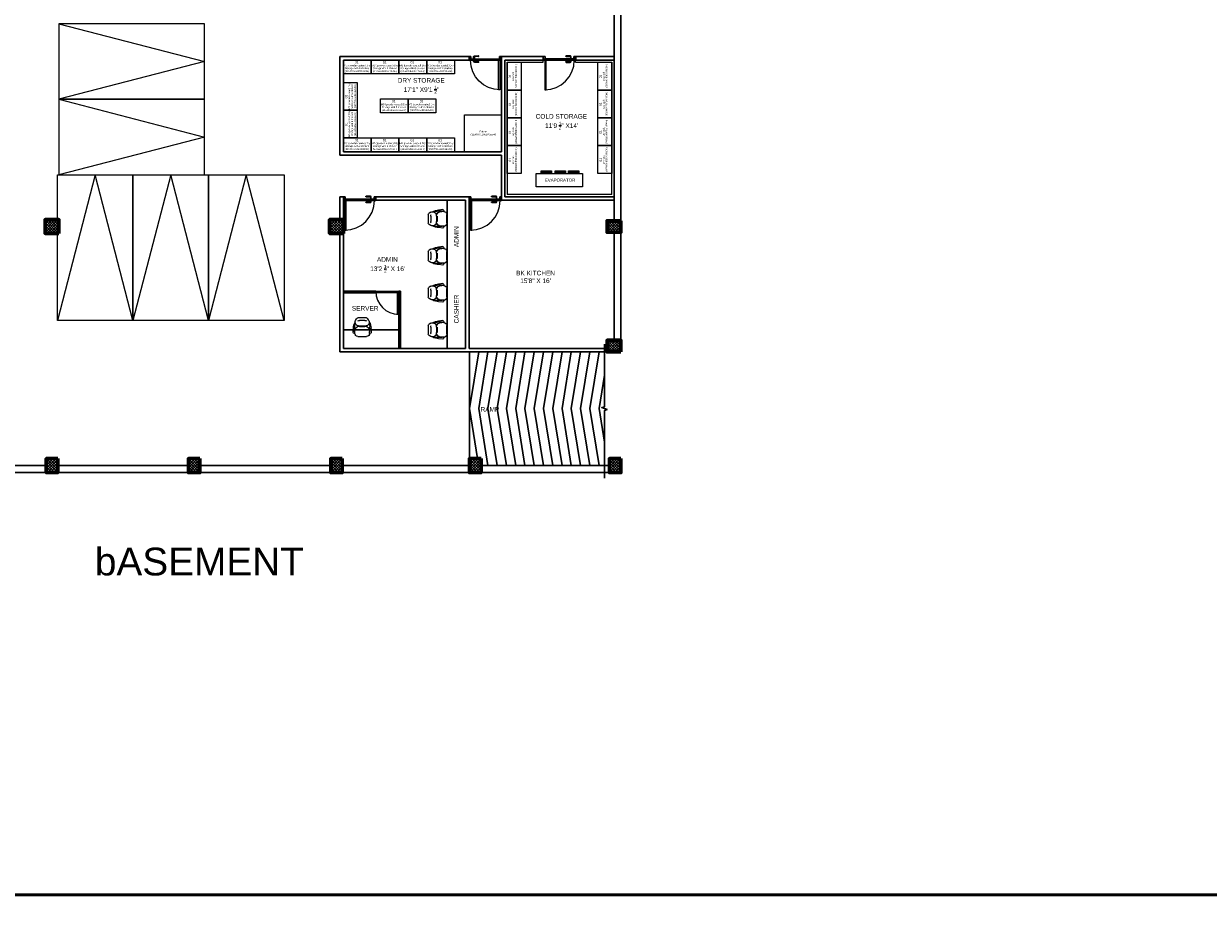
# Model space of a CAD drawing. Header units: inches. Extents: x 704 to 259546, y -107711 to 151004.
# Tile 32 of 256: x 129860 to 131396, y 18268 to 19439. Entities that reach past the tile are written whole.
import ezdxf
from ezdxf.enums import TextEntityAlignment as Align

# ---------------------------------------------------------------- set-up
doc = ezdxf.new("R2010")
doc.units = ezdxf.units.IN
doc.header["$MEASUREMENT"] = 0
for name, pattern in [('AP0200000$0$AP0500G00$0$1', [0]), ('DASHED', [19.05, 12.7, -6.35]), ('DASHED2', [0.375, 0.25, -0.125]), ('HIDDEN2', [0.1875, 0.125, -0.0625])]:
    doc.linetypes.add(name, pattern=pattern)
for name, color, linetype, lineweight in [('0-PIPE SUPPORT', 7, 'Continuous', 0), ('00-ABM  CWS', 200, 'AP0200000$0$AP0500G00$0$1', 0), ('00-GRIDTEXT', 1, 'Continuous', 13), ('EQUIP DIM', 8, 'Continuous', 0), ('EQUIPMENT', 3, 'Continuous', 25), ('kitchen equipment', 3, 'Continuous', 15), ('PD_BRICK WALL_115', 134, 'Continuous', 30), ('PD_COLUMN', 2, 'Continuous', 60), ('PD_DOOR', 42, 'Continuous', 25), ('PD_ELEVATION_03', 80, 'Continuous', 25), ('PD_FURNITURE_LOOSE', 20, 'Continuous', 18), ('PD_HATCH', 45, 'Continuous', 9), ('PP-Waste Pipe', 3, 'Continuous', 25), ('TEXT', 7, 'Continuous', 15)]:
    doc.layers.add(name, color=color, linetype=linetype, lineweight=lineweight)
for name, color, linetype in [('PD_025_TEXT', 61, 'Continuous'), ('PP BALL VALVE', 7, 'Continuous'), ('PP--DIM', 7, 'Continuous')]:
    doc.layers.add(name, color=color, linetype=linetype)
doc.layers.add('PD_BASE', color=8, linetype='Continuous', transparency=0.5)
doc.styles.add('Arial', font='GOTHIC.TTF')
doc.styles.add('DIM_FONT', font='times.ttf', dxfattribs={"width": 0.8})
doc.styles.get("Standard").update_dxf_attribs({"font": 'arial.ttf', "height": 6})
pattern_1 = [(45, (272580.633, 45574.4226), (-1.767766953, 1.767766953), []), (135, (272580.633, 45574.4226), (-1.767766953, -1.767766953), [])]

# ---------------------------------------------------------------- blocks, each defined once
blk = doc.blocks.new('door 1')
at = {"layer": 'PD_DOOR', "color": 8}
for p, q in [((159756, 15338), (159696, 15338)), ((159696, 15338), (159696, 15313)), ((159696, 15313), (159696, 15338)), ((159696, 15338), (159756, 15338)), ((159696, 15213), (159696, 15338)), ((159696, 15313), (159698, 15313)), ((159698, 15313), (159696, 15313)), ((159698, 15313), (159698, 15336)), ((159698, 15336), (159754, 15336)), ((159754, 15336), (159698, 15336)), ((159698, 15336), (159698, 15313)), ((159754, 15336), (159754, 15268)), ((159754, 15268), (159754, 15336)), ((159756, 15266), (159756, 15338)), ((159756, 15338), (159756, 15266)), ((160473, 15356), (160473, 15360)), ((160473, 15360), (160473, 15356)), ((160603, 15360), (160473, 15360)), ((160473, 15360), (160473, 15336)), ((160473, 15360), (160473, 15360)), ((160473, 15335), (160473, 15360)), ((160473, 15335), (160473, 15339)), ((160473, 15339), (160473, 15335)), ((160473, 15336), (160473, 15335)), ((160473, 15335), (160603, 15335)), ((160615, 15323), (160615, 15273)), ((160640, 15273), (160640, 15323)), ((160796, 15338), (160736, 15338)), ((160736, 15338), (160736, 15266)), ((160736, 15266), (160736, 15338)), ((160736, 15338), (160796, 15338)), ((160738, 15268), (160738, 15336)), ((160738, 15336), (160794, 15336)), ((160794, 15336), (160738, 15336)), ((160738, 15336), (160738, 15268)), ((160794, 15336), (160794, 15313)), ((160794, 15313), (160794, 15336)), ((160794, 15313), (160796, 15313)), ((160796, 15313), (160794, 15313)), ((160796, 15313), (160796, 15338)), ((160796, 15338), (160796, 15313)), ((160796, 15338), (160796, 15213)), ((159698, 15238), (159696, 15238)), ((159696, 15238), (159696, 15213)), ((159696, 15213), (159696, 15238)), ((159696, 15238), (159698, 15238)), ((159696, 15213), (159741, 15213)), ((159741, 15213), (159696, 15213)), ((159696, 15213), (159744, 15213)), ((159744, 15213), (159696, 15213)), ((159698, 15215), (159698, 15238)), ((159698, 15238), (159698, 15215)), ((159739, 15215), (159698, 15215)), ((159698, 15215), (159739, 15215)), ((159754, 15268), (159739, 15268)), ((159739, 15268), (159739, 15215)), ((159739, 15215), (159739, 15268)), ((159739, 15268), (159754, 15268)), ((159741, 15213), (159741, 15266)), ((159741, 15266), (159756, 15266)), ((159756, 15266), (159741, 15266)), ((159741, 15266), (159741, 15213)), ((160748, 15263), (159744, 15263)), ((159744, 15263), (159744, 15213)), ((160748, 15263), (159744, 15263)), ((159744, 15263), (159744, 15213)), ((159794, 15213), (159744, 15213)), ((159744, 15213), (159744, 14209)), ((159744, 15213), (160748, 15213)), ((159744, 15213), (159794, 15213)), ((159744, 15213), (159794, 15213)), ((159794, 15213), (159744, 15213)), ((159794, 14209), (159794, 15213)), ((159794, 15213), (160748, 15213)), ((159794, 15213), (160748, 15213)), ((160748, 15213), (159794, 15213)), ((160473, 15165), (160473, 15161)), ((160473, 15161), (160473, 15165)), ((160603, 15165), (160473, 15165)), ((160473, 15165), (160473, 15141)), ((160473, 15165), (160473, 15165)), ((160473, 15140), (160473, 15165)), ((160473, 15144), (160473, 15140)), ((160473, 15140), (160473, 15144)), ((160473, 15141), (160473, 15140)), ((160473, 15140), (160603, 15140)), ((160605, 15273), (160605, 15263)), ((160622, 15273), (160605, 15273)), ((160605, 15273), (160622, 15273)), ((160650, 15263), (160605, 15263)), ((160605, 15263), (160650, 15263)), ((160605, 15213), (160605, 15203)), ((160605, 15213), (160650, 15213)), ((160639, 15213), (160605, 15213)), ((160605, 15203), (160650, 15203)), ((160650, 15203), (160605, 15203)), ((160640, 15273), (160615, 15273)), ((160615, 15273), (160622, 15273)), ((160615, 15203), (160615, 15178)), ((160615, 15203), (160640, 15203)), ((160640, 15203), (160615, 15203)), ((160618, 15268), (160618, 15263)), ((160638, 15268), (160618, 15268)), ((160618, 15268), (160638, 15268)), ((160638, 15263), (160618, 15263)), ((160618, 15263), (160638, 15263)), ((160618, 15213), (160618, 15208)), ((160618, 15213), (160638, 15213)), ((160618, 15213), (160618, 15213)), ((160638, 15213), (160618, 15213)), ((160618, 15208), (160638, 15208)), ((160638, 15208), (160618, 15208)), ((160622, 15273), (160625, 15273)), ((160625, 15273), (160628, 15273)), ((160628, 15273), (160631, 15273)), ((160628, 15273), (160650, 15273)), ((160631, 15273), (160634, 15273)), ((160634, 15273), (160640, 15273)), ((160650, 15273), (160634, 15273)), ((160638, 15263), (160638, 15268)), ((160638, 15208), (160638, 15213)), ((160650, 15213), (160639, 15213)), ((160640, 15178), (160640, 15203)), ((160650, 15263), (160650, 15273)), ((160650, 15203), (160650, 15213)), ((160736, 15266), (160751, 15266)), ((160751, 15266), (160736, 15266)), ((160753, 15268), (160738, 15268)), ((160738, 15268), (160753, 15268)), ((160748, 15213), (160748, 15263)), ((160748, 15263), (160748, 15213)), ((160748, 15213), (160796, 15213)), ((160796, 15213), (160748, 15213)), ((160751, 15266), (160751, 15213)), ((160751, 15213), (160751, 15266)), ((160751, 15213), (160796, 15213)), ((160796, 15213), (160751, 15213)), ((160753, 15215), (160753, 15268)), ((160753, 15268), (160753, 15215)), ((160794, 15215), (160753, 15215)), ((160753, 15215), (160794, 15215)), ((160796, 15238), (160794, 15238)), ((160794, 15238), (160794, 15215)), ((160794, 15215), (160794, 15238)), ((160794, 15238), (160796, 15238)), ((160796, 15213), (160796, 15238)), ((160796, 15238), (160796, 15213)), ((159744, 14209), (159794, 14209))]:
    blk.add_line(p, q, dxfattribs=at)
at = {"layer": 'PD_DOOR', "color": 8, "flags": 128}
for points in [[(160460, 15348), (160460, 15348), (160460, 15349), (160461, 15349), (160461, 15350), (160461, 15350), (160461, 15351), (160461, 15351), (160461, 15352), (160461, 15352), (160461, 15353), (160462, 15353), (160462, 15353), (160462, 15354), (160462, 15354), (160463, 15355), (160463, 15355), (160463, 15356), (160464, 15356), (160464, 15356), (160464, 15357), (160465, 15357), (160465, 15357), (160465, 15358), (160466, 15358), (160466, 15358), (160467, 15358), (160467, 15359), (160467, 15359), (160468, 15359), (160468, 15359), (160469, 15359), (160469, 15360), (160470, 15360), (160470, 15360), (160471, 15360), (160471, 15360), (160472, 15360), (160472, 15360), (160473, 15360), (160473, 15360)], [(160473, 15335), (160472, 15335), (160472, 15335), (160471, 15335), (160471, 15335), (160470, 15335), (160470, 15336), (160469, 15336), (160469, 15336), (160469, 15336), (160468, 15336), (160468, 15336), (160467, 15337), (160467, 15337), (160466, 15337), (160466, 15337), (160465, 15338), (160465, 15338), (160465, 15338), (160464, 15339), (160464, 15339), (160464, 15339), (160463, 15340), (160463, 15340), (160463, 15340), (160462, 15341), (160462, 15341), (160462, 15342), (160462, 15342), (160461, 15343), (160461, 15343), (160461, 15344), (160461, 15344), (160461, 15345), (160461, 15345), (160461, 15346), (160461, 15346), (160460, 15347), (160460, 15347), (160460, 15348), (160460, 15348)], [(160640, 15323), (160640, 15324), (160640, 15326), (160640, 15327), (160640, 15329), (160640, 15330), (160639, 15332), (160639, 15333), (160639, 15334), (160638, 15336), (160637, 15337), (160637, 15339), (160636, 15340), (160635, 15341), (160635, 15343), (160634, 15344), (160633, 15345), (160632, 15346), (160631, 15347), (160630, 15348), (160629, 15350), (160628, 15351), (160627, 15352), (160626, 15352), (160624, 15353), (160623, 15354), (160622, 15355), (160621, 15356), (160619, 15356), (160618, 15357), (160617, 15358), (160615, 15358), (160614, 15359), (160612, 15359), (160611, 15359), (160609, 15360), (160608, 15360), (160606, 15360), (160605, 15360), (160603, 15360), (160603, 15360)], [(160603, 15335), (160603, 15335), (160604, 15335), (160604, 15335), (160605, 15335), (160605, 15335), (160606, 15335), (160606, 15335), (160607, 15335), (160607, 15334), (160608, 15334), (160608, 15334), (160609, 15334), (160609, 15333), (160610, 15333), (160610, 15333), (160610, 15333), (160611, 15332), (160611, 15332), (160612, 15332), (160612, 15331), (160612, 15331), (160613, 15331), (160613, 15330), (160613, 15330), (160613, 15329), (160614, 15329), (160614, 15329), (160614, 15328), (160614, 15328), (160615, 15327), (160615, 15327), (160615, 15326), (160615, 15326), (160615, 15325), (160615, 15325), (160615, 15324), (160615, 15324), (160615, 15323), (160615, 15323), (160615, 15323)], [(160460, 15153), (160460, 15153), (160460, 15154), (160461, 15154), (160461, 15155), (160461, 15155), (160461, 15156), (160461, 15156), (160461, 15157), (160461, 15157), (160461, 15158), (160462, 15158), (160462, 15158), (160462, 15159), (160462, 15159), (160463, 15160), (160463, 15160), (160463, 15161), (160464, 15161), (160464, 15161), (160464, 15162), (160465, 15162), (160465, 15162), (160465, 15163), (160466, 15163), (160466, 15163), (160467, 15163), (160467, 15164), (160467, 15164), (160468, 15164), (160468, 15164), (160469, 15164), (160469, 15165), (160470, 15165), (160470, 15165), (160471, 15165), (160471, 15165), (160472, 15165), (160472, 15165), (160473, 15165), (160473, 15165)], [(160473, 15140), (160472, 15140), (160472, 15140), (160471, 15140), (160471, 15140), (160470, 15140), (160470, 15141), (160469, 15141), (160469, 15141), (160469, 15141), (160468, 15141), (160468, 15141), (160467, 15142), (160467, 15142), (160466, 15142), (160466, 15142), (160465, 15143), (160465, 15143), (160465, 15143), (160464, 15144), (160464, 15144), (160464, 15144), (160463, 15145), (160463, 15145), (160463, 15145), (160462, 15146), (160462, 15146), (160462, 15147), (160462, 15147), (160461, 15148), (160461, 15148), (160461, 15149), (160461, 15149), (160461, 15150), (160461, 15150), (160461, 15151), (160461, 15151), (160460, 15152), (160460, 15152), (160460, 15153), (160460, 15153)], [(160603, 15140), (160604, 15140), (160606, 15140), (160607, 15140), (160609, 15141), (160610, 15141), (160612, 15141), (160613, 15142), (160615, 15142), (160616, 15143), (160618, 15143), (160619, 15144), (160620, 15144), (160622, 15145), (160623, 15146), (160624, 15147), (160625, 15148), (160627, 15148), (160628, 15149), (160629, 15150), (160630, 15152), (160631, 15153), (160632, 15154), (160633, 15155), (160634, 15156), (160634, 15157), (160635, 15159), (160636, 15160), (160637, 15161), (160637, 15163), (160638, 15164), (160638, 15165), (160639, 15167), (160639, 15168), (160640, 15170), (160640, 15171), (160640, 15173), (160640, 15174), (160640, 15176), (160640, 15177), (160640, 15178)], [(160615, 15178), (160615, 15177), (160615, 15177), (160615, 15176), (160615, 15176), (160615, 15175), (160615, 15175), (160615, 15174), (160615, 15174), (160615, 15173), (160614, 15173), (160614, 15172), (160614, 15172), (160614, 15171), (160614, 15171), (160613, 15171), (160613, 15170), (160613, 15170), (160612, 15169), (160612, 15169), (160612, 15169), (160611, 15168), (160611, 15168), (160611, 15168), (160610, 15167), (160610, 15167), (160609, 15167), (160609, 15167), (160608, 15166), (160608, 15166), (160607, 15166), (160607, 15166), (160607, 15166), (160606, 15166), (160606, 15165), (160605, 15165), (160605, 15165), (160604, 15165), (160604, 15165), (160603, 15165), (160603, 15165)]]:
    blk.add_lwpolyline(points, dxfattribs=at)
at = {"layer": 'PD_DOOR', "color": 8}
blk.add_arc((159744, 15213), 1004, 270, 0, dxfattribs=at)
blk = doc.blocks.new('DOOR1')
at = {"color": 8, "xscale": 0.03818181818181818, "yscale": 0.03818181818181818, "zscale": 0.03818181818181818, "rotation": 90}
blk.add_blockref('door 1', (-2370.9, -8406.7), dxfattribs=at)
blk = doc.blocks.new('ABC456')
at = {"color": 8}
for points in [[(0, 119), (36, 119), (36, 101), (0, 101)], [(36, 119), (72, 119), (72, 101), (36, 101)], [(72, 119), (108, 119), (108, 101), (72, 101)], [(108, 119), (144, 119), (144, 101), (108, 101)], [(0, 54), (0, 90), (18, 90), (18, 54)], [(47.9, 68.5), (83.9, 68.5), (83.9, 50.5), (47.9, 50.5)], [(83.9, 68.5), (119.9, 68.5), (119.9, 50.5), (83.9, 50.5)], [(0, 18), (0, 54), (18, 54), (18, 18)], [(157, 48), (205, 48), (205, 0), (157, 0)], [(0, 18), (36, 18), (36, 0), (0, 0)], [(36, 18), (72, 18), (72, 0), (36, 0)], [(72, 18), (108, 18), (108, 0), (72, 0)], [(108, 18), (144, 18), (144, 0), (108, 0)]]:
    blk.add_lwpolyline(points, close=True, dxfattribs=at)
at = {"layer": '00-GRIDTEXT', "color": 8, "ltscale": 50, "style": 'Arial'}
for p in [(17.4, 116.1), (53.4, 116.1), (89.4, 116.1), (125.4, 116.1), (65.3, 65.6), (101.3, 65.6), (17.4, 15.1), (53.4, 15.1), (89.4, 15.1), (125.4, 15.1)]:
    blk.add_text('01', height=3.02, dxfattribs=at).set_placement(p, align=Align.MIDDLE_CENTER)
for p in [(3.5, 71.6), (3.5, 35.6)]:
    blk.add_text('01', height=3.02, rotation=90, dxfattribs=at).set_placement(p, align=Align.MIDDLE_CENTER)
at = {"layer": 'EQUIP DIM', "color": 8, "char_height": 1.83, "width": 35.93, "attachment_point": 1}
for s, insert in [('\\pi1.167;{\\H1.2222x;\\C256;MS (powder coated) Dry \\P\\pi2.3797;Storage with 8 shelves \\P\\pi2.5742;(915WX450DX1950H)}', (-0.4, 113.1)), ('\\pi1.167;{\\H1.2222x;\\C256;MS (powder coated) Dry \\P\\pi2.3797;Storage with 8 shelves \\P\\pi2.5742;(915WX450DX1950H)}', (35.6, 113.1)), ('\\pi1.167;{\\H1.2222x;\\C256;MS (powder coated) Dry \\P\\pi2.3797;Storage with 8 shelves \\P\\pi2.5742;(915WX450DX1950H)}', (71.6, 113.1)), ('\\pi1.167;{\\H1.2222x;\\C256;MS (powder coated) Dry \\P\\pi2.3797;Storage with 8 shelves \\P\\pi2.5742;(915WX450DX1950H)}', (107.6, 113.1)), ('\\pi1.167;{\\H1.2222x;\\C256;MS (powder coated) Dry \\P\\pi2.3797;Storage with 8 shelves \\P\\pi2.5742;(915WX450DX1950H)}', (47.4, 62.6)), ('\\pi1.167;{\\H1.2222x;\\C256;MS (powder coated) Dry \\P\\pi2.3797;Storage with 8 shelves \\P\\pi2.5742;(915WX450DX1950H)}', (83.4, 62.6)), ('\\pi13.457;{\\H1.2222x;\\C256;Pallets\\P\\pi1.7057;(1200WX1200DX200H)}', (163.2, 27.3)), ('\\pi1.167;{\\H1.2222x;\\C256;MS (powder coated) Dry \\P\\pi2.3797;Storage with 8 shelves \\P\\pi2.5742;(915WX450DX1950H)}', (-0.4, 12.1)), ('\\pi1.167;{\\H1.2222x;\\C256;MS (powder coated) Dry \\P\\pi2.3797;Storage with 8 shelves \\P\\pi2.5742;(915WX450DX1950H)}', (35.6, 12.1)), ('\\pi1.167;{\\H1.2222x;\\C256;MS (powder coated) Dry \\P\\pi2.3797;Storage with 8 shelves \\P\\pi2.5742;(915WX450DX1950H)}', (71.6, 12.1)), ('\\pi1.167;{\\H1.2222x;\\C256;MS (powder coated) Dry \\P\\pi2.3797;Storage with 8 shelves \\P\\pi2.5742;(915WX450DX1950H)}', (107.6, 12.1))]:
    blk.add_mtext(s, dxfattribs=dict(at, insert=insert))
at = {"layer": 'EQUIP DIM', "color": 8, "char_height": 1.83, "width": 35.93, "attachment_point": 1, "rotation": 90}
for insert in [(6.5, 53.8), (6.5, 17.8)]:
    blk.add_mtext('\\pi1.167;{\\H1.2222x;\\C256;MS (powder coated) Dry \\P\\pi2.3797;Storage with 8 shelves \\P\\pi2.5742;(915WX450DX1950H)}', dxfattribs=dict(at, insert=insert))
blk = doc.blocks.new('A$C0BC649BA')
at = {"linetype": 'ByBlock', "lineweight": 0, "ltscale": 10, "transparency": 33554687}
h = blk.add_hatch(dxfattribs=at)
h.set_pattern_fill('PLAST', color=8, scale=100, angle=-360)
h.set_pattern_definition([(2e-12, (-449297.5, -62761.5), (-1e-12, 25), []), (2e-12, (-449297.5, -62758.375), (-1e-12, 25), []), (2e-12, (-449297.5, -62755.25), (-1e-12, 25), [])])
h.paths.add_polyline_path([(158, 512), (158, 427), (490, 427), (490, 512)])
h.paths.add_polyline_path([(606, 512), (606, 427), (937, 427), (937, 512)])
at = {"linetype": 'DASHED', "lineweight": 0, "ltscale": 10, "transparency": 33554687}
h = blk.add_hatch(dxfattribs=at)
h.set_pattern_fill('PLAST', color=8, scale=100, angle=-360)
h.set_pattern_definition([(2e-12, (321186.498, 26368), (-1e-12, 25), []), (2e-12, (321186.498, 26371.126), (-1e-12, 25), []), (2e-12, (321186.498, 26374.25), (-1e-12, 25), [])])
h.paths.add_polyline_path([(1358, 427), (1358, 512), (1026, 512), (1026, 427)])
at = {"color": 8, "linetype": 'ByBlock', "lineweight": 0, "ltscale": 10}
for points in [[(0, 0), (0, 427), (1482, 427), (1482, 0)], [(158, 427), (158, 512), (490, 512), (490, 427)], [(606, 427), (606, 512), (937, 512), (937, 427)], [(1026, 427), (1026, 512), (1358, 512), (1358, 427)]]:
    blk.add_lwpolyline(points, close=True, dxfattribs=at)
at = {"color": 8, "lineweight": 0}
blk.add_text('EVAPORATOR   ', height=100, rotation=360, dxfattribs=at).set_placement((275, 161))
blk = doc.blocks.new('ABC476')
at = {"color": 8}
for points in [[(-67.8, 125.3), (-67.8, 161.3), (-49.8, 161.3), (-49.8, 125.3)], [(49.8, 125.3), (49.8, 161.3), (67.8, 161.3), (67.8, 125.3)], [(-67.8, 89.3), (-67.8, 125.3), (-49.8, 125.3), (-49.8, 89.3)], [(49.8, 89.3), (49.8, 125.3), (67.8, 125.3), (67.8, 89.3)], [(-67.8, 53.3), (-67.8, 89.3), (-49.8, 89.3), (-49.8, 53.3)], [(49.8, 53.3), (49.8, 89.3), (67.8, 89.3), (67.8, 53.3)], [(-67.8, 17.3), (-67.8, 53.3), (-49.8, 53.3), (-49.8, 17.3)], [(49.8, 17.3), (49.8, 53.3), (67.8, 53.3), (67.8, 17.3)]]:
    blk.add_lwpolyline(points, close=True, dxfattribs=at)
at = {"color": 8, "xscale": 0.04049949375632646, "yscale": 0.04049949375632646, "zscale": 0.04049949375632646}
blk.add_blockref('A$C0BC649BA', (-30, 0), dxfattribs=at)
at = {"layer": '00-GRIDTEXT', "color": 8, "ltscale": 50, "style": 'Arial'}
for p in [(-64.2, 142.9), (53.3, 142.9), (-64.2, 106.9), (53.3, 106.9), (-64.2, 70.9), (53.3, 70.9), (-64.2, 34.9), (53.3, 34.9)]:
    blk.add_text('01', height=3.02, rotation=90, dxfattribs=at).set_placement(p, align=Align.MIDDLE_CENTER)
at = {"layer": 'EQUIP DIM', "color": 8, "char_height": 1.83, "width": 35.93, "attachment_point": 1, "rotation": 90}
for insert in [(-61.2, 125.1), (56.3, 125.1), (-61.2, 89.1), (56.3, 89.1), (-61.2, 53.1), (56.3, 53.1), (-61.2, 17.1), (56.3, 17.1)]:
    blk.add_mtext('\\pi12.277;{\\H1.2222x;\\C256;Dry rack \\P\\pi2.5745;(900WX450DX1800H)}', dxfattribs=dict(at, insert=insert))
blk = doc.blocks.new('DFRTGG')
at = {"layer": 'EQUIPMENT', "color": 8, "linetype": 'Continuous', "ltscale": 10}
blk.add_lwpolyline([(1858178, 611113), (1858178, 610213), (1858628, 610213), (1858628, 611113)], close=True, dxfattribs=at)
at = {"layer": '00-GRIDTEXT', "color": 8, "ltscale": 50, "style": 'Arial'}
blk.add_text('01', height=75.6, rotation=0.0006, dxfattribs=at).set_placement((1858545, 611028), align=Align.MIDDLE_CENTER)
at = {"layer": 'EQUIP DIM', "color": 8, "insert": (1858256, 610364), "char_height": 45, "width": 612.81, "attachment_point": 1, "rotation": 90}
blk.add_mtext('\\pi68.245;{\\H1.2222x;\\C256;Pot wash rack \\P\\pi-72.125;(900WX450DX1800H)}', dxfattribs=at)
blk = doc.blocks.new('SINK 510')
at = {"layer": 'EQUIPMENT', "color": 8, "lineweight": 0}
for p, q in [((168041, 33386), (168174, 33252)), ((168174, 33209), (168041, 33075)), ((168351, 33386), (168218, 33252)), ((168218, 33209), (168351, 33075))]:
    blk.add_line(p, q, dxfattribs=at)
at = {"layer": 'EQUIPMENT', "color": 8, "lineweight": 13}
blk.add_lwpolyline([(168421, 32956), (167971, 32956, -0.414214), (167921, 33005), (167921, 33456, -0.414214), (167971, 33506), (168421, 33506, -0.414214), (168471, 33456), (168471, 33005, -0.414214)], format="xyb", close=True, dxfattribs=at)
at = {"layer": 'EQUIPMENT', "color": 8, "lineweight": 0}
blk.add_lwpolyline([(168421, 32965), (167971, 32965, -0.414214), (167931, 33005), (167931, 33456, -0.414214), (167971, 33496), (168421, 33496, -0.414214), (168461, 33456), (168461, 33005, -0.414214)], format="xyb", close=True, dxfattribs=at)
at = {"layer": 'EQUIPMENT', "color": 8, "linetype": 'HIDDEN2', "lineweight": 0}
blk.add_lwpolyline([(167941, 33486), (167941, 32975), (168451, 32975), (168451, 33486)], close=True, dxfattribs=at)
for points in [[(167968, 33391), (168421, 33391)], [(167968, 33306), (168421, 33306)], [(167968, 33221), (168421, 33221)], [(168000, 33486), (168000, 32975)], [(168090, 33486), (168090, 32975)], [(168181, 33486), (168181, 32975)], [(168271, 33486), (168271, 32975)], [(168361, 33486), (168361, 32975)], [(167968, 33136), (168421, 33136)], [(167968, 33051), (168421, 33051)]]:
    blk.add_lwpolyline(points, dxfattribs=at)
at = {"layer": 'EQUIPMENT', "color": 8, "linetype": 'HIDDEN2'}
blk.add_lwpolyline([(168451, 33486), (168451, 32975)], dxfattribs=at)
at = {"layer": 'EQUIPMENT', "color": 8, "lineweight": 0}
for radius in [31, 26.3]:
    blk.add_circle((168196, 33231), radius, dxfattribs=at)
blk = doc.blocks.new('sfv')
at = {"layer": 'EQUIPMENT', "color": 8, "linetype": 'Continuous'}
for p, q in [((-10910, -25960), (-10910, -25956)), ((-10905, -25971), (-10905, -25960)), ((-10905, -26015), (-10905, -25971)), ((-10905, -26199), (-10905, -26015)), ((-10883, -25960), (-10883, -25971)), ((-10883, -25971), (-10883, -26015)), ((-10883, -26015), (-10883, -26199)), ((-10878, -25956), (-10878, -25960)), ((-10982, -26249), (-10982, -26212)), ((-10974, -26206), (-10946, -26211)), ((-10974, -26255), (-10974, -26206)), ((-10946, -26250), (-10974, -26255)), ((-10946, -26250), (-10946, -26211)), ((-10944, -26247), (-10944, -26214)), ((-10942, -26218), (-10924, -26218)), ((-10942, -26243), (-10942, -26218)), ((-10924, -26243), (-10942, -26243)), ((-10924, -26243), (-10924, -26218)), ((-10913, -26178), (-10919, -26150)), ((-10919, -26150), (-10905, -26150)), ((-10913, -26143), (-10905, -26143)), ((-10913, -26178), (-10905, -26178)), ((-10911, -26180), (-10905, -26180)), ((-10907, -26200), (-10907, -26183)), ((-10907, -26183), (-10905, -26183)), ((-10907, -26200), (-10905, -26200)), ((-10905, -26230), (-10905, -26199)), ((-10883, -26143), (-10876, -26143)), ((-10883, -26150), (-10869, -26150)), ((-10883, -26178), (-10875, -26178)), ((-10883, -26180), (-10878, -26180)), ((-10883, -26183), (-10882, -26183)), ((-10883, -26199), (-10883, -26230)), ((-10883, -26200), (-10882, -26200)), ((-10882, -26183), (-10882, -26200)), ((-10869, -26150), (-10875, -26178)), ((-10864, -26218), (-10847, -26218)), ((-10864, -26218), (-10864, -26243)), ((-10847, -26243), (-10864, -26243)), ((-10847, -26218), (-10847, -26243)), ((-10844, -26214), (-10844, -26247)), ((-10842, -26211), (-10814, -26206)), ((-10842, -26211), (-10842, -26250)), ((-10814, -26255), (-10842, -26250)), ((-10814, -26206), (-10814, -26255)), ((-10807, -26212), (-10807, -26249))]:
    blk.add_line(p, q, dxfattribs=at)
for points in [[(-10905, -25971), (-10906, -25971), (-10907, -25969), (-10909, -25967), (-10910, -25965), (-10910, -25963), (-10910, -25960), (-10910, -25958), (-10910, -25955), (-10909, -25953), (-10908, -25951), (-10906, -25949), (-10905, -25947), (-10903, -25946), (-10900, -25945), (-10898, -25944), (-10895, -25944), (-10893, -25944), (-10891, -25944), (-10888, -25945), (-10886, -25946), (-10884, -25947), (-10882, -25949), (-10881, -25951), (-10879, -25953), (-10879, -25955), (-10878, -25958), (-10878, -25960), (-10878, -25963), (-10879, -25965), (-10880, -25967), (-10881, -25969), (-10883, -25971), (-10883, -25971)], [(-10883, -26015), (-10883, -26015), (-10884, -26015), (-10885, -26016), (-10886, -26016), (-10887, -26016), (-10889, -26016), (-10891, -26017), (-10893, -26017), (-10895, -26017), (-10897, -26017), (-10899, -26016), (-10901, -26016), (-10903, -26016), (-10904, -26016), (-10905, -26015), (-10905, -26015), (-10905, -26015)], [(-10883, -26199), (-10883, -26200), (-10884, -26200), (-10885, -26200), (-10886, -26201), (-10887, -26201), (-10889, -26201), (-10891, -26201), (-10893, -26201), (-10895, -26201), (-10897, -26201), (-10899, -26201), (-10901, -26201), (-10903, -26201), (-10904, -26200), (-10905, -26200), (-10905, -26200), (-10905, -26199)]]:
    blk.add_lwpolyline(points, dxfattribs=at)
for centre, radius, start, end in [((-10895, -25956), 15.8, 145.6855, 179.9516), ((-10894, -25956), 16.2, 45.433, 145.8895), ((-10894, -25956), 16.4, 33.4887, 145.4972), ((-10894, -25961), 11.3, 0.6851, 179.3149), ((-10894, -25971), 11.3, 0.6851, 179.3149), ((-10894, -25956), 15.8, 0.0295, 33.2904), ((-10975, -26212), 6.25, 78.6901, 180), ((-10975, -26249), 6.25, 180, 281.3099), ((-10947, -26214), 2.5, 0, 78.6901), ((-10947, -26247), 2.5, 281.3099, 0), ((-10942, -26215), 2.5, 180, 270), ((-10942, -26245), 2.5, 90, 180), ((-10894, -26230), 43.8, 106.6015, 163.3985), ((-10894, -26230), 43.8, 196.6015, 343.3985), ((-10894, -26230), 32.5, 112.6199, 157.3801), ((-10894, -26230), 29.5, 112.4264, 270), ((-10894, -26230), 32.5, 202.6199, 270), ((-10913, -26149), 6.25, 90, 191.3099), ((-10911, -26178), 2.5, 191.3099, 270), ((-10894, -26230), 18.5, 127.3515, 0), ((-10909, -26183), 2.5, 0, 90), ((-10894, -26230), 11.3, 180, 0), ((-10894, -26230), 29.5, 270, 67.5736), ((-10894, -26230), 32.5, 270, 337.3801), ((-10894, -26230), 18.5, 0, 52.6485), ((-10879, -26183), 2.5, 90, 180), ((-10894, -26230), 43.8, 16.6015, 73.3985), ((-10894, -26230), 32.5, 22.6199, 67.3801), ((-10878, -26178), 2.5, 270, 348.6901), ((-10876, -26149), 6.25, 348.6901, 90), ((-10847, -26215), 2.5, 270, 0), ((-10847, -26245), 2.5, 0, 90), ((-10842, -26214), 2.5, 101.3099, 180), ((-10842, -26247), 2.5, 180, 258.6901), ((-10813, -26212), 6.25, 0, 101.3099), ((-10813, -26249), 6.25, 258.6901, 0)]:
    blk.add_arc(centre, radius, start, end, dxfattribs=at)
blk = doc.blocks.new('FTRRHRH')
at = {"layer": 'EQUIPMENT', "color": 8, "linetype": 'Continuous', "ltscale": 10}
for points in [[(1796545, 467775), (1796545, 467790), (1796515, 467790), (1796504, 467745), (1796503, 467311), (1796523, 467287), (1796743, 467287), (1796963, 467287), (1796984, 467311), (1796983, 467745), (1796972, 467790), (1796942, 467790), (1796942, 467775)], [(1796504, 467670), (1796516, 467749), (1796516, 467790)], [(1796530, 467459), (1796560, 467470)], [(1796558, 467475), (1796572, 467480), (1796605, 467393), (1796590, 467387), (1796558, 467475)], [(1796571, 467787), (1796571, 467841), (1796578, 467841), (1796584, 467841), (1796584, 467789)], [(1796584, 467830), (1796703, 467830)], [(1796584, 467811), (1796703, 467811)], [(1796775, 467830), (1796743, 467830), (1796711, 467830)], [(1796775, 467811), (1796743, 467811), (1796711, 467811)], [(1796775, 467799), (1796743, 467799), (1796711, 467799)], [(1796903, 467830), (1796784, 467830)], [(1796903, 467811), (1796784, 467811)], [(1796929, 467475), (1796915, 467480), (1796882, 467393), (1796897, 467387), (1796929, 467475)], [(1796916, 467787), (1796916, 467841), (1796909, 467841), (1796903, 467841), (1796903, 467789)], [(1796957, 467459), (1796927, 467470)], [(1796983, 467670), (1796971, 467749), (1796971, 467790)], [(1796540, 467372), (1796589, 467391)], [(1796947, 467372), (1796898, 467391)]]:
    blk.add_lwpolyline(points, dxfattribs=at)
for points in [[(1796578, 467768, 0.297961), (1796528, 467718, 0.042051), (1796518, 467633, -0.003698), (1796514, 467529, 0.060574), (1796527, 467366, 0.367426), (1796594, 467309), (1796743, 467309), (1796893, 467309, 0.367426), (1796960, 467366, 0.060574), (1796972, 467529, -0.003698), (1796968, 467633, 0.042051), (1796959, 467718, 0.297961), (1796909, 467768)], [(1796703, 467789), (1796584, 467789), (1796578, 467789, 0.169802), (1796516, 467749)], [(1796574, 467475, -0.269888), (1796603, 467470), (1796615, 467444)], [(1796852, 467646), (1796909, 467702), (1796909, 467841), (1796909, 467768, 0.002183), (1796743, 467774, 0.002183), (1796578, 467768), (1796578, 467841), (1796578, 467702), (1796634, 467646)], [(1796784, 467789), (1796903, 467789), (1796909, 467789, -0.169802), (1796971, 467749)], [(1796913, 467475, 0.269888), (1796884, 467470), (1796872, 467444)], [(1796604, 467397), (1796604, 467397, 0.32068), (1796622, 467424)], [(1796883, 467397), (1796883, 467397, -0.32068), (1796865, 467424)]]:
    blk.add_lwpolyline(points, format="xyb", dxfattribs=at)
for points in [[(1796743, 467755), (1796909, 467755, -0.218041), (1796946, 467705, -0.049803), (1796957, 467595), (1796957, 467463, -0.075378), (1796943, 467356, -0.243539), (1796905, 467328, -0.021943), (1796743, 467321, -0.021943), (1796582, 467328, -0.243539), (1796544, 467356, -0.075378), (1796530, 467463), (1796530, 467595, -0.049803), (1796541, 467705, -0.218041), (1796578, 467755)], [(1796653, 467668), (1796835, 467668, -0.414214), (1796873, 467629), (1796873, 467447, -0.414214), (1796835, 467409), (1796653, 467409, -0.414214), (1796614, 467447), (1796614, 467629, -0.414214)], [(1796656, 467656), (1796828, 467656, -0.414214), (1796859, 467625), (1796859, 467453, -0.414214), (1796828, 467422), (1796656, 467422, -0.414214), (1796626, 467453), (1796626, 467625, -0.414214)], [(1796639, 467560), (1796844, 467560, -0.414214), (1796850, 467554), (1796850, 467523, -0.414214), (1796844, 467517), (1796639, 467517, -0.414214), (1796633, 467523), (1796633, 467554, -0.414214)]]:
    blk.add_lwpolyline(points, format="xyb", close=True, dxfattribs=at)
for points in [[(1796703, 467844), (1796711, 467844), (1796711, 467789), (1796703, 467789)], [(1796784, 467844), (1796775, 467844), (1796775, 467789), (1796784, 467789)]]:
    blk.add_lwpolyline(points, close=True, dxfattribs=at)
blk = doc.blocks.new('A$C40DC2A97')
at = {"layer": 'EQUIPMENT', "color": 8}
for p, q in [((930, 0), (2428, -300)), ((930, -300), (2428, 0)), ((2428, 0), (3628, -300)), ((2428, -300), (3628, 0))]:
    blk.add_line(p, q, dxfattribs=at)
for points in [[(930, -300), (2428, -300), (2428, 0), (930, 0)], [(2428, -696), (2428, 0), (930, 0), (930, -696)], [(2408, -675), (2408, -21), (950, -21), (950, -675)], [(3628, 0), (2428, 0), (2428, -696), (3628, -696)], [(2428, -300), (3628, -300), (3628, 0), (2428, 0)]]:
    blk.add_lwpolyline(points, close=True, dxfattribs=at)
at = {"layer": 'EQUIPMENT', "color": 8, "linetype": 'DASHED2'}
blk.add_lwpolyline([(3573, -84), (3123, -84), (3123, -534), (3573, -534)], close=True, dxfattribs=at)
at = {"layer": 'EQUIPMENT', "color": 8, "linetype": 'Continuous', "ltscale": 10}
blk.add_lwpolyline([(3028, -2119), (3628, -2119), (3628, -1519), (3028, -1519)], close=True, dxfattribs=at)
at = {"layer": 'EQUIPMENT', "color": 8}
blk.add_circle((3348, -319), 51.9, dxfattribs=at)
for p in [(-1858178, -611113), (-1858178, -612013), (-1858178, -612913), (-1858178, -613813), (-1856682, -613912)]:
    blk.add_blockref('DFRTGG', p, dxfattribs=at)
for name, p, xscale, yscale, zscale, rotation in [('SINK 510', (137838, 26956), 0.8127174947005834, 0.8127174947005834, 0.8127174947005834, 180.1398734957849), ('sfv', (12558, -27166), -1.034709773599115, 1.034709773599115, 1.034709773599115, 180.139873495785), ('SINK 510', (138309, 26958), 0.8127174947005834, 0.8127174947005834, 0.8127174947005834, 180.1398734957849), ('sfv', (13026, -27162), -1.034709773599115, 1.034709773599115, 1.034709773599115, 180.139873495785), ('SINK 510', (-134480, 26956), -0.8127174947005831, 0.8127174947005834, 0.8127174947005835, 179.8600141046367), ('sfv', (13496, -27164), -1.034709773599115, 1.034709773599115, 1.034709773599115, 180.139873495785)]:
    blk.add_blockref(name, p, dxfattribs=dict(at, xscale=xscale, yscale=yscale, zscale=zscale, rotation=rotation))
at = {"layer": 'EQUIPMENT', "color": 8, "rotation": 270}
blk.add_blockref('DFRTGG', (-609621, 1854654), dxfattribs=at)
at = {"layer": 'kitchen equipment', "color": 8, "linetype": 'Continuous', "xscale": 1.016, "yscale": 1.016, "zscale": 1.016, "rotation": 270.0169411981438}
blk.add_blockref('FTRRHRH', (-472227, 1824148), dxfattribs=at)
at = {"layer": '00-GRIDTEXT', "color": 8, "ltscale": 50, "style": 'Arial'}
for s, p in [('02A', (1560, -232)), ('03A', (2957, -232)), ('02', (1138, -627)), ('03', (3372, -627)), ('04', (3319, -1603))]:
    blk.add_text(s, height=75.6, rotation=0.0006, dxfattribs=at).set_placement(p, align=Align.MIDDLE_CENTER)
at = {"layer": 'EQUIP DIM', "color": 8, "attachment_point": 1}
for s, insert, char_height, width, rotation in [('\\pi88.787;{\\H1.2222x;\\C256;Dustbin below\\P\\pi34.61;\\H0.81818x;(450WX450DX750H)}', (3029, -371), 45, 653.66, 359.8003), ('\\pi71.698;{\\H1.2222x;\\C256;3 Bowl Sink for \\P\\pi165.87;Dishwash  \\P\\pi-51.695;(1500WX700DX850H)}', (1372, -431), 45, 653.66, 359.8003), ('\\pi18.48;{\\H1.2222x;\\C256;Dirty Dish Landing \\P\\pi-51.695;(1200WX700DX850H)}', (2481, -530), 45, 653.66, 359.8003), ('{\\H1.22222x;\\C256;Dustbin\\PAS/SEL.}', (3203, -1136), 45.72, 363.56, 359.4794)]:
    blk.add_mtext(s, dxfattribs=dict(at, insert=insert, char_height=char_height, width=width, rotation=rotation))
at = {"layer": 'EQUIP DIM', "color": 8, "insert": (3024, -1738), "char_height": 45, "width": 596.72, "attachment_point": 1}
blk.add_mtext('\\pi80.745;{\\H1.2222x;\\C256;SS Chemical \\P\\pi58.366;Cabinet with 5 \\P\\pi170.77;shelves}', dxfattribs=at)
blk = doc.blocks.new('AP2021')
at = {"color": 8, "lineweight": 9}
for p, q in [((-221, 529), (-187, 586)), ((-144, 610), (144, 610)), ((-89, 530), (89, 530)), ((221, 529), (187, 586)), ((-305, 130), (-292, 268)), ((-255, 100), (-245, 100)), ((-254, 154), (-250, 314)), ((-249, 150), (-245, 150)), ((-245, 100), (-245, 160)), ((145, 0), (-145, 0)), ((-92, 344), (92, 344)), ((-92, 344), (-92, 334)), ((-72, 314), (72, 314)), ((92, 344), (92, 334)), ((245, 100), (245, 160)), ((249, 150), (245, 150)), ((255, 100), (245, 100)), ((254, 154), (250, 314)), ((305, 130), (292, 268))]:
    blk.add_line(p, q, dxfattribs=at)
for centre, radius, start, end in [((97, 269), 389, 148.2888, 180.2074), ((164, 319), 414, 162.4, 180.0981), ((-104, 473), 130, 154.5277, 275.2851), ((-144, 560), 50, 90, 148.6894), ((-93, 448), 81.9, 87.541, 127.3766), ((93, 448), 81.9, 52.6234, 92.459), ((104, 473), 130, 264.7149, 25.4723), ((144, 560), 50, 31.3106, 90), ((-164, 319), 414, 359.9019, 17.6), ((-97, 269), 389, 359.7926, 31.7112), ((-257, 153), 52.8, 205.4922, 272.5802), ((-249, 155), 5, 178.2759, 270), ((-75, 174), 171, 95.8834, 184.5751), ((-145, 100), 100, 180, 270), ((-72, 334), 20, 180, 270), ((72, 334), 20, 270, 0), ((75, 174), 171, 355.4249, 84.1166), ((145, 100), 100, 270, 0), ((249, 155), 5, 270, 1.7241), ((257, 153), 52.8, 267.4198, 334.5078)]:
    blk.add_arc(centre, radius, start, end, dxfattribs=at)
blk = doc.blocks.new('BASEMENT')
at = {"layer": 'PD_HATCH'}
h = blk.add_hatch(dxfattribs=at)
h.set_pattern_fill('ANSI37', color=8, scale=20)
h.set_pattern_definition(pattern_1)
h.paths.add_polyline_path([(127524.4, 19166.9), (127524.4, 19184.9), (127506.4, 19184.9), (127506.4, 19166.9)])
h = blk.add_hatch(dxfattribs=at)
h.set_pattern_fill('ANSI37', color=8, scale=20)
h.set_pattern_definition(pattern_1)
h.paths.add_polyline_path([(127893.4, 19166.9), (127893.4, 19184.9), (127875.4, 19184.9), (127875.4, 19166.9)])
h = blk.add_hatch(dxfattribs=at)
h.set_pattern_fill('ANSI37', color=8, scale=20)
h.set_pattern_definition(pattern_1)
h.paths.add_polyline_path([(128253.4, 19183.4), (128253.4, 19168.4), (128235.4, 19168.4), (128235.4, 19183.4)])
h = blk.add_hatch(dxfattribs=at)
h.set_pattern_fill('ANSI37', color=8, scale=20)
h.set_pattern_definition(pattern_1)
h.paths.add_polyline_path([(128253.4, 19013.4), (128253.4, 19028.4), (128235.4, 19028.4), (128235.4, 19013.4)])
h = blk.add_hatch(dxfattribs=at)
h.set_pattern_fill('ANSI37', color=8, scale=20)
h.set_pattern_definition(pattern_1)
h.paths.add_polyline_path([(127522.9, 18856.9), (127507.9, 18856.9), (127507.9, 18874.9), (127522.9, 18874.9)])
h = blk.add_hatch(dxfattribs=at)
h.set_pattern_fill('ANSI37', color=8, scale=20)
h.set_pattern_definition(pattern_1)
h.paths.add_polyline_path([(127707.4, 18856.9), (127692.4, 18856.9), (127692.4, 18874.9), (127707.4, 18874.9)])
h = blk.add_hatch(dxfattribs=at)
h.set_pattern_fill('ANSI37', color=8, scale=20)
h.set_pattern_definition(pattern_1)
h.paths.add_polyline_path([(127891.9, 18856.9), (127876.9, 18856.9), (127876.9, 18874.9), (127891.9, 18874.9)])
h = blk.add_hatch(dxfattribs=at)
h.set_pattern_fill('ANSI37', color=8, scale=20)
h.set_pattern_definition(pattern_1)
h.paths.add_polyline_path([(128071.9, 18856.9), (128056.9, 18856.9), (128056.9, 18874.9), (128071.9, 18874.9)])
h = blk.add_hatch(dxfattribs=at)
h.set_pattern_fill('ANSI37', color=8, scale=20)
h.set_pattern_definition(pattern_1)
h.paths.add_polyline_path([(128253.4, 18856.9), (128238.4, 18856.9), (128238.4, 18874.9), (128253.4, 18874.9)])
at = {"layer": 'EQUIPMENT', "color": 8}
for p, q in [((128105.9, 19388.9), (128152.6, 19388.9)), ((128105.9, 19388.9), (128105.9, 19217.4)), ((128152.6, 19388.9), (128152.6, 19391.9)), ((128194.6, 19388.9), (128194.6, 19391.9)), ((128194.6, 19388.9), (128241.4, 19388.9)), ((128241.4, 19217.4), (128241.4, 19388.9)), ((128241.4, 19217.4), (128105.9, 19217.4))]:
    blk.add_line(p, q, dxfattribs=at)
at = {"layer": 'PD_BASE', "color": 8}
for points in [[(127713.4, 19341), (127713.4, 19439), (127524.4, 19439), (127524.4, 19341)], [(127713.4, 19243), (127713.4, 19341), (127524.4, 19341), (127524.4, 19243)], [(127522.4, 19243), (127620.4, 19243), (127620.4, 19054), (127522.4, 19054)], [(127620.4, 19243), (127718.4, 19243), (127718.4, 19054), (127620.4, 19054)], [(127718.4, 19243), (127816.4, 19243), (127816.4, 19054), (127718.4, 19054)]]:
    blk.add_lwpolyline(points, close=True, dxfattribs=at)
for points in [[(127524.4, 19439), (127713.4, 19390), (127524.4, 19341)], [(127524.4, 19341), (127713.4, 19292), (127524.4, 19243)], [(127620.4, 19054), (127571.4, 19243), (127522.4, 19054)], [(127718.4, 19054), (127669.4, 19243), (127620.4, 19054)], [(127816.4, 19054), (127767.4, 19243), (127718.4, 19054)]]:
    blk.add_lwpolyline(points, dxfattribs=at)
at = {"layer": 'PD_BRICK WALL_115', "color": 8, "lineweight": 30}
for p, q in [((128244.4, 19183.4), (128244.4, 19478.4)), ((128253.4, 19183.4), (128253.4, 19478.4)), ((127888.9, 19396.4), (128056.4, 19396.4)), ((127888.9, 19268.4), (127888.9, 19396.4)), ((127893.4, 19391.9), (128056.4, 19391.9)), ((127893.4, 19272.9), (127893.4, 19391.9)), ((128056.4, 19396.4), (128056.4, 19391.9)), ((128098.4, 19396.4), (128098.4, 19272.9)), ((128098.4, 19396.4), (128152.6, 19396.4)), ((128102.9, 19391.9), (128102.9, 19214.4)), ((128102.9, 19391.9), (128152.6, 19391.9)), ((128152.6, 19391.9), (128152.6, 19396.4)), ((128194.6, 19391.9), (128194.6, 19396.4)), ((128194.6, 19396.4), (128244.4, 19396.4)), ((128194.6, 19391.9), (128244.4, 19391.9)), ((128098.4, 19268.4), (127888.9, 19268.4)), ((128098.4, 19272.9), (127893.4, 19272.9)), ((128098.4, 19268.4), (128098.4, 19209.9)), ((127888.9, 19184.9), (127888.9, 19214.4)), ((127893.4, 19214.4), (127888.9, 19214.4)), ((127893.4, 19184.9), (127893.4, 19214.4)), ((127935.4, 19209.9), (127935.4, 19214.4)), ((128056.4, 19214.4), (127935.4, 19214.4)), ((128051.9, 19209.9), (127935.4, 19209.9)), ((128051.9, 19209.9), (128051.9, 19017.9)), ((128056.4, 19214.4), (128056.4, 19017.9)), ((128244.4, 19209.9), (128098.4, 19209.9)), ((128244.4, 19214.4), (128102.9, 19214.4)), ((127888.9, 19166.9), (127888.9, 19013.4)), ((127893.4, 19166.9), (127893.4, 19017.9)), ((128244.4, 19168.4), (128244.4, 19028.4)), ((128253.4, 19168.4), (128253.4, 19028.4)), ((128235.4, 19013.4), (127888.9, 19013.4)), ((128051.9, 19017.9), (127893.4, 19017.9)), ((128235.4, 19017.9), (128056.4, 19017.9)), ((127338.4, 18865.9), (127507.9, 18865.9)), ((127338.4, 18856.9), (127507.9, 18856.9)), ((127522.9, 18865.9), (127692.4, 18865.9)), ((127522.9, 18856.9), (127692.4, 18856.9)), ((127707.4, 18865.9), (127876.9, 18865.9)), ((127707.4, 18856.9), (127876.9, 18856.9)), ((127891.9, 18865.9), (128056.9, 18865.9)), ((127891.9, 18856.9), (128056.9, 18856.9)), ((128071.9, 18865.9), (128238.4, 18865.9)), ((128071.9, 18856.9), (128238.4, 18856.9))]:
    blk.add_line(p, q, dxfattribs=at)
at = {"layer": 'PD_COLUMN', "color": 8}
for points in [[(127524.4, 19166.9), (127524.4, 19184.9), (127506.4, 19184.9), (127506.4, 19166.9)], [(127893.4, 19166.9), (127893.4, 19184.9), (127875.4, 19184.9), (127875.4, 19166.9)], [(128253.4, 19183.4), (128253.4, 19168.4), (128235.4, 19168.4), (128235.4, 19183.4)], [(128253.4, 19013.4), (128253.4, 19028.4), (128235.4, 19028.4), (128235.4, 19013.4)], [(127522.9, 18874.9), (127507.9, 18874.9), (127507.9, 18856.9), (127522.9, 18856.9)], [(127707.4, 18874.9), (127692.4, 18874.9), (127692.4, 18856.9), (127707.4, 18856.9)], [(127891.9, 18874.9), (127876.9, 18874.9), (127876.9, 18856.9), (127891.9, 18856.9)], [(128071.9, 18874.9), (128056.9, 18874.9), (128056.9, 18856.9), (128071.9, 18856.9)], [(128253.4, 18874.9), (128238.4, 18874.9), (128238.4, 18856.9), (128253.4, 18856.9)]]:
    blk.add_lwpolyline(points, close=True, dxfattribs=at)
at = {"layer": 'PD_DOOR', "color": 8, "ltscale": 25}
for points in [[(127965.4, 19091.9), (127965.4, 19089.9), (127935.4, 19089.9), (127935.4, 19091.9)], [(127963.4, 19091.9), (127965.4, 19091.9), (127965.4, 19061.9), (127963.4, 19061.9)]]:
    blk.add_lwpolyline(points, close=True, dxfattribs=at)
blk.add_arc((127965.4, 19091.9), 30, 180, 270, dxfattribs=at)
at = {"layer": 'PD_ELEVATION_03', "color": 8, "lineweight": 30}
for p, q in [((127935.4, 19091.9), (127893.4, 19091.9)), ((127935.4, 19089.9), (127893.4, 19089.9)), ((127935.4, 19091.9), (127935.4, 19089.9)), ((127965.4, 19091.9), (127965.4, 19017.9)), ((127967.4, 19091.9), (127965.4, 19091.9)), ((127967.4, 19091.9), (127967.4, 19017.9))]:
    blk.add_line(p, q, dxfattribs=at)
at = {"layer": 'PD_FURNITURE_LOOSE', "color": 8, "lineweight": 30}
for p, q in [((128027.9, 19209.9), (128027.9, 19017.9)), ((127965.4, 19041.9), (127893.4, 19041.9)), ((128056.9, 18874.9), (128056.9, 19013.4))]:
    blk.add_line(p, q, dxfattribs=at)
for points in [[(128231.9, 18849.6), (128231.9, 18937.2), (128235.4, 18938.5), (128228.5, 18941), (128231.9, 18942.2), (128231.9, 19023.5)], [(128068.9, 19013.4), (128056.9, 18939.7), (128067.4, 18874.9)], [(128080.9, 19013.4), (128068.9, 18939.7), (128080.9, 18865.9)], [(128092.9, 19013.4), (128080.9, 18939.7), (128092.9, 18865.9)], [(128104.9, 19013.4), (128092.9, 18939.7), (128104.9, 18865.9)], [(128116.9, 19013.4), (128104.9, 18939.7), (128116.9, 18865.9)], [(128128.9, 19013.4), (128116.9, 18939.7), (128128.9, 18865.9)], [(128140.9, 19013.4), (128128.9, 18939.7), (128140.9, 18865.9)], [(128152.9, 19013.4), (128140.9, 18939.7), (128152.9, 18865.9)], [(128164.9, 19013.4), (128152.9, 18939.7), (128164.9, 18865.9)], [(128176.9, 19013.4), (128164.9, 18939.7), (128176.9, 18865.9)], [(128188.9, 19013.4), (128176.9, 18939.7), (128188.9, 18865.9)], [(128200.9, 19013.4), (128188.9, 18939.7), (128200.9, 18865.9)], [(128212.9, 19013.4), (128200.9, 18939.7), (128212.9, 18865.9)], [(128224.9, 19013.4), (128212.9, 18939.7), (128224.9, 18865.9)], [(128231.9, 18983.3), (128224.9, 18939.7), (128231.9, 18896.1)]]:
    blk.add_lwpolyline(points, dxfattribs=at)
at = {"layer": 'EQUIPMENT', "color": 8, "xscale": 0.03817055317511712, "yscale": 0.03817055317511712, "zscale": 0.03817055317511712}
blk.add_blockref('A$C40DC2A97', (127820.9, 19640.9), dxfattribs=at)
at = {"layer": 'EQUIPMENT', "color": 8}
for name, p in [('ABC456', (127893.4, 19272.9)), ('ABC476', (128173.6, 19227.6))]:
    blk.add_blockref(name, p, dxfattribs=at)
at = {"layer": 'PD_DOOR', "color": 8, "ltscale": 25, "xscale": -1, "rotation": 89.99999999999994}
blk.add_blockref('DOOR1', (125789.1, 16439.9), dxfattribs=at)
at = {"layer": 'PD_DOOR', "color": 8, "ltscale": 25, "rotation": 270}
for p in [(130461.9, 16439.9), (130202.6, 16257.9), (130365.6, 16257.9)]:
    blk.add_blockref('DOOR1', p, dxfattribs=at)
at = {"layer": 'PD_FURNITURE_LOOSE', "color": 8, "xscale": -0.03917429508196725, "yscale": 0.03917429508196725, "zscale": 0.03917429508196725, "rotation": 89.99999999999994}
for p in [(128027.4, 19185.9), (128027.4, 19137.9), (128027.4, 19089.9), (128027.4, 19041.9)]:
    blk.add_blockref('AP2021', p, dxfattribs=at)
at = {"layer": 'PD_FURNITURE_LOOSE', "color": 8, "xscale": -0.03917429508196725, "yscale": 0.03917429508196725, "zscale": 0.03917429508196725}
blk.add_blockref('AP2021', (127917.8, 19033.4), dxfattribs=at)
at = {"layer": 'PD_025_TEXT', "color": 8, "char_height": 6, "width": 137.339, "attachment_point": 1, "rotation": 90}
for s, insert in [('\\A1;\\pi55.509;ADMIN', (128036.9, 19093.7)), ('\\A1;\\pi50.301;CASHIER ', (128036.9, 19000))]:
    blk.add_mtext(s, dxfattribs=dict(at, insert=insert))
at = {"layer": 'PD_025_TEXT', "color": 8, "char_height": 6, "attachment_point": 1}
for s, insert, width in [('\\A1;\\pi38.712;DRY STORAGE \\P\\pi46.437;17\'1" X9\'1 {\\H0.7x;\\S1/2;}"', (127925.1, 19368.5), 137.339), ('\\A1;\\pi35.802;COLD STORAGE \\P\\pi47.924;11\'9 {\\H0.7x;\\S1/2;}" X14\'', (128107, 19321.8), 137.339), ('\\A1;\\pi55.509;ADMIN\\P\\pi46.76;13\'2 {\\H0.7x;\\S1/2;}" X 16\'', (127881.4, 19136.2), 137.339), ('\\A1;\\pi44.17;BK KITCHEN\\P\\pi49.456;15\'8" X 16\'', (128073.3, 19118.6), 137.339), ('\\A1;\\pi51.676;SERVER', (127852.7, 19072.8), 137.339), ('RAMP', (128071.3, 18941.8), 130.143)]:
    blk.add_mtext(s, dxfattribs=dict(at, insert=insert, width=width))
at = {"layer": 'TEXT', "color": 8, "insert": (127706.6, 18759.4), "char_height": 36, "width": 796.617, "attachment_point": 2}
blk.add_mtext('bASEMENT', dxfattribs=at)
blk = doc.blocks.new('zw$F51A')
at = {"layer": '00-ABM  CWS', "color": 20, "lineweight": -3, "insert": (-1356.3, -635.6), "char_height": 125, "attachment_point": 1, "style": 'DIM_FONT'}
blk.add_mtext_dynamic_manual_height_columns('\\pi297.92;WATER METER DETAIL "A" \\P\\pi686.6;ENLARGE VIEW', width=2480.259, gutter_width=750, heights=[0], dxfattribs=at)

msp = doc.modelspace()

# ---------------------------------------------------------------- linework, layer by layer
at = {"layer": 'PP BALL VALVE', "lineweight": 53}
msp.add_circle((130061.482, 21646.646), 129357.588, dxfattribs=at)
at = {"layer": 'PP--DIM', "lineweight": 53}
msp.add_lwpolyline([(126028.278, 24495.57), (134189.565, 24495.57), (134189.565, 18308.936), (126028.278, 18308.936)], close=True, dxfattribs=at)

# ---------------------------------------------------------------- block references
at = {"layer": '0-PIPE SUPPORT', "lineweight": 53}
msp.add_blockref('BASEMENT', (2380.799, 0), dxfattribs=at)
at = {"layer": 'PP-Waste Pipe', "ltscale": 0.25}
msp.add_blockref('zw$F51A', (122307.368, 20300.104), dxfattribs=at)

doc.saveas('drawing.dxf')
